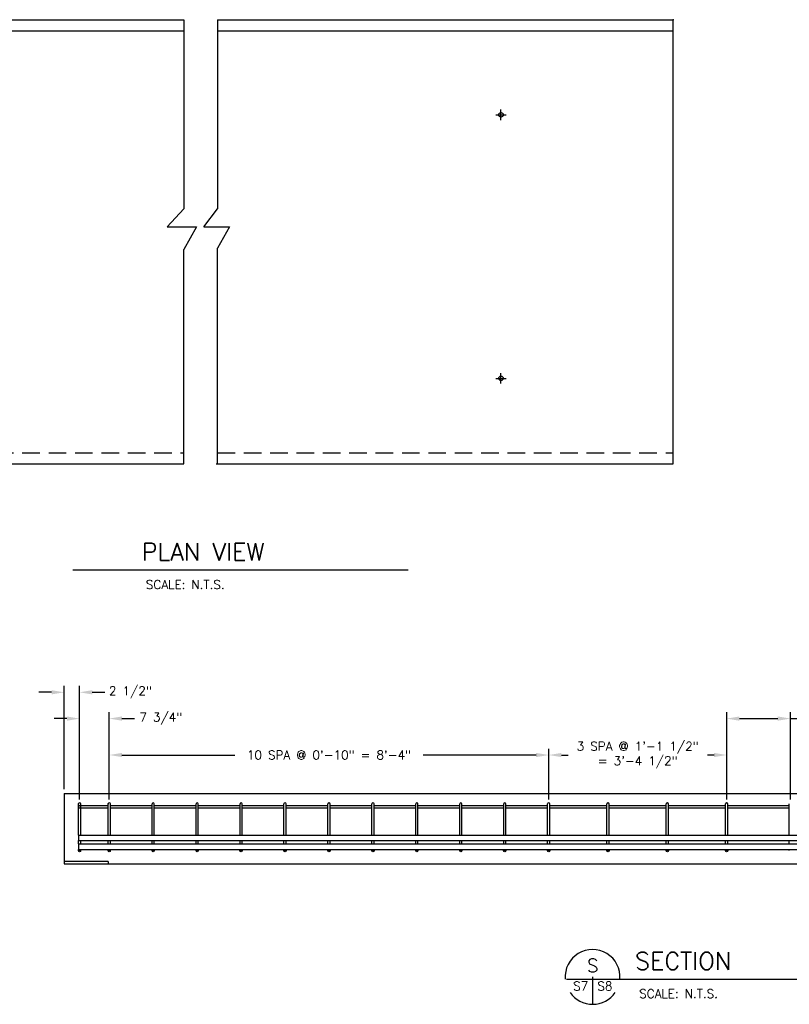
# Model space of a CAD drawing. Header units: inches. Extents: x 37.6 to 74.8, y -5.9 to 21.
# Tile 2 of 4: x 52.8 to 63.8, y -2.3 to 11.7. Entities that reach past the tile are written whole.
import ezdxf
from ezdxf.enums import TextEntityAlignment as Align

# ---------------------------------------------------------------- set-up
doc = ezdxf.new("R2010")
doc.units = ezdxf.units.IN
doc.header["$MEASUREMENT"] = 0
doc.linetypes.add('HIDDEN', pattern=[0.375, 0.25, -0.125])
doc.layers.get('DEFPOINTS').update_dxf_attribs({"linetype": 'CONTINUOUS'})
for name, color, linetype in [('6', 7, 'CONTINUOUS'), ('9', 7, 'CONTINUOUS'), ('COM-DIMS', 2, 'CONTINUOUS'), ('COM-SHORTBRK', 1, 'CONTINUOUS'), ('S-ANNO-TEXT-LW10', 2, 'CONTINUOUS'), ('S-ANNO-TEXT-LW20', 1, 'CONTINUOUS'), ('S-ANNO-TEXT-LW28', 7, 'CONTINUOUS'), ('S-PR-CONC-SECT', 4, 'CONTINUOUS'), ('S-PR-METAL-SECT', 4, 'CONTINUOUS'), ('S-PR-REINF', 13, 'CONTINUOUS')]:
    doc.layers.add(name, color=color, linetype=linetype)
doc.styles.add('SIMPLEX', font='simplex.shx')
doc.styles.get("Standard").update_dxf_attribs({"font": 'simplex.shx', "height": 0.2})
doc.dimstyles.new('DIM', dxfattribs={"dimtxt": 0.125, "dimasz": 0.18, "dimexe": 0.09, "dimexo": 0.0625, "dimgap": 0.05, "dimtad": 0, "dimdec": 0, "dimzin": 0, "dimdsep": 46, "dimlunit": 4, "dimtxsty": 'SIMPLEX', "dimcen": 0.09, "dimadec": 0, "dimazin": 0, "dimtfac": 1, "dimtdec": 0, "dimtofl": 0, "dimtmove": 0, "dimatfit": 3, "dimfxl": 0, "dimfrac": 1, "dimtolj": 1, "dimtzin": 0, "dimarcsym": 0})

# ---------------------------------------------------------------- blocks, each defined once
blk = doc.blocks.new('*D33')
at = {"layer": 'COM-DIMS', "color": 0, "lineweight": -2}
for p, q in [((53.301, 2.132), (53.121, 2.132)), ((53.481, 0.756), (53.481, 2.222)), ((53.7, 0.608), (53.7, 2.222)), ((53.88, 2.132), (54.06, 2.132))]:
    blk.add_line(p, q, dxfattribs=at)
at = {"layer": 'COM-DIMS', "color": 0}
for points in [[(53.301, 2.162), (53.301, 2.102), (53.481, 2.132)], [(53.88, 2.162), (53.88, 2.102), (53.7, 2.132)]]:
    blk.add_solid(points, dxfattribs=at)
at = {"layer": 'DEFPOINTS', "color": 0}
for p in [(53.7, 2.132), (53.481, 0.694, -0.004), (53.7, 0.546, -0.004)]:
    blk.add_point(p, dxfattribs=at)
at = {"layer": 'COM-DIMS', "color": 0, "insert": (54.422, 2.132), "char_height": 0.125, "attachment_point": 5, "style": 'SIMPLEX'}
blk.add_mtext('\\A1;2 1/2"', dxfattribs=at)
blk = doc.blocks.new('*D34')
at = {"layer": 'COM-DIMS', "color": 0, "lineweight": -2}
for p, q in [((53.7, 0.608), (53.7, 1.848)), ((54.121, 0.608), (54.121, 1.848)), ((53.52, 1.758), (53.34, 1.758)), ((54.301, 1.758), (54.481, 1.758))]:
    blk.add_line(p, q, dxfattribs=at)
at = {"layer": 'COM-DIMS', "color": 0}
for points in [[(53.52, 1.788), (53.52, 1.728), (53.7, 1.758)], [(54.301, 1.788), (54.301, 1.728), (54.121, 1.758)]]:
    blk.add_solid(points, dxfattribs=at)
at = {"layer": 'DEFPOINTS', "color": 0}
for p in [(54.121, 1.758), (53.7, 0.546, -0.004), (54.121, 0.546, -0.004)]:
    blk.add_point(p, dxfattribs=at)
at = {"layer": 'COM-DIMS', "color": 0, "insert": (54.855, 1.758), "char_height": 0.125, "attachment_point": 5, "style": 'SIMPLEX'}
blk.add_mtext('\\A1;7 3/4"', dxfattribs=at)
blk = doc.blocks.new('*D35')
at = {"layer": 'COM-DIMS', "color": 0, "lineweight": -2}
for p, q in [((54.122, 0.608), (54.122, 1.33)), ((60.372, 0.608), (60.372, 1.33)), ((54.302, 1.24), (55.908, 1.24)), ((60.192, 1.24), (58.586, 1.24))]:
    blk.add_line(p, q, dxfattribs=at)
at = {"layer": 'COM-DIMS', "color": 0}
for points in [[(54.302, 1.27), (54.302, 1.21), (54.122, 1.24)], [(60.192, 1.27), (60.192, 1.21), (60.372, 1.24)]]:
    blk.add_solid(points, dxfattribs=at)
at = {"layer": 'DEFPOINTS', "color": 0}
for p in [(54.122, 1.24), (54.122, 0.546, -0.004), (60.372, 0.546, -0.004)]:
    blk.add_point(p, dxfattribs=at)
at = {"layer": 'COM-DIMS', "color": 0, "insert": (57.247, 1.24), "char_height": 0.125, "attachment_point": 5, "style": 'SIMPLEX'}
blk.add_mtext('\\A1;10 SPA @ 0\'-10" = 8\'-4"', dxfattribs=at)
blk = doc.blocks.new('*D36')
at = {"layer": 'COM-DIMS', "color": 0, "lineweight": -2}
for p, q in [((60.372, 0.608), (60.372, 1.33)), ((62.903, 0.608), (62.903, 1.33)), ((60.552, 1.24), (60.647, 1.24)), ((62.723, 1.24), (62.628, 1.24))]:
    blk.add_line(p, q, dxfattribs=at)
at = {"layer": 'COM-DIMS', "color": 0}
for points in [[(60.552, 1.27), (60.552, 1.21), (60.372, 1.24)], [(62.723, 1.27), (62.723, 1.21), (62.903, 1.24)]]:
    blk.add_solid(points, dxfattribs=at)
at = {"layer": 'DEFPOINTS', "color": 0}
for p in [(60.372, 1.24), (60.372, 0.546, -0.004), (62.903, 0.546, -0.004)]:
    blk.add_point(p, dxfattribs=at)
at = {"layer": 'COM-DIMS', "color": 0, "insert": (61.637, 1.24), "char_height": 0.125, "attachment_point": 5, "style": 'SIMPLEX'}
blk.add_mtext('\\A1;3 SPA @ 1\'-1 1/2"\\P= 3\'-4 1/2"', dxfattribs=at)
blk = doc.blocks.new('*D37')
at = {"layer": 'COM-DIMS', "color": 0, "lineweight": -2}
for p, q in [((62.903, 0.608), (62.903, 1.848)), ((63.809, 0.608), (63.809, 1.848)), ((63.083, 1.758), (63.629, 1.758)), ((63.809, 1.758), (64.315, 1.758))]:
    blk.add_line(p, q, dxfattribs=at)
at = {"layer": 'COM-DIMS', "color": 0}
for points in [[(63.083, 1.788), (63.083, 1.728), (62.903, 1.758)], [(63.629, 1.788), (63.629, 1.728), (63.809, 1.758)]]:
    blk.add_solid(points, dxfattribs=at)
at = {"layer": 'DEFPOINTS', "color": 0}
for p in [(62.903, 1.758), (62.903, 0.546, -0.004), (63.809, 0.546, -0.004)]:
    blk.add_point(p, dxfattribs=at)
at = {"layer": 'COM-DIMS', "color": 0, "insert": (64.83, 1.758), "char_height": 0.125, "attachment_point": 5, "style": 'SIMPLEX'}
blk.add_mtext('\\A1;1\'-2 1/2"', dxfattribs=at)

msp = doc.modelspace()

# ---------------------------------------------------------------- linework, layer by layer
at = {"layer": '6'}
for p in [(62.139, 11.698, -0.003), (59.692, 10.345, -0.003)]:
    msp.add_point(p, dxfattribs=at)
at = {"layer": '9'}
for p, q in [((59.692, 10.27, -0.003), (59.692, 10.42, -0.003)), ((59.618, 10.345, -0.003), (59.767, 10.345, -0.003)), ((59.618, 6.597, -0.003), (59.767, 6.597, -0.003)), ((59.692, 6.522, -0.003), (59.692, 6.672, -0.003))]:
    msp.add_line(p, q, dxfattribs=at)
for p in [(62.139, 11.698, -0.003), (59.692, 10.345, -0.003), (59.692, 6.597, -0.003)]:
    msp.add_point(p, dxfattribs=at)
at = {"layer": 'COM-SHORTBRK'}
for p, q in [((55.18, 11.698, -0.003), (55.18, 9.007, -0.003)), ((55.66, 11.698, -0.003), (55.66, 9.007, -0.003)), ((54.946, 8.754, -0.003), (55.18, 9.007, -0.003)), ((55.467, 8.754, -0.003), (55.66, 9.007, -0.003)), ((54.946, 8.754, -0.003), (55.363, 8.754, -0.003)), ((55.363, 8.754, -0.003), (55.18, 8.43, -0.003)), ((55.467, 8.754, -0.003), (55.831, 8.754, -0.003)), ((55.831, 8.754, -0.003), (55.66, 8.451, -0.003)), ((55.18, 5.381, -0.003), (55.18, 8.43, -0.003)), ((55.66, 5.381, -0.003), (55.66, 8.451, -0.003))]:
    msp.add_line(p, q, dxfattribs=at)
at = {"layer": 'S-ANNO-TEXT-LW20'}
for p, q in [((53.605, 3.872), (58.373, 3.872)), ((60.622, -1.946), (65.389, -1.946)), ((60.995, -1.915), (60.995, -2.304))]:
    msp.add_line(p, q, dxfattribs=at)
for start, end in [(355.5288, 184.5471), (215.059, 325.4854)]:
    msp.add_arc((60.995, -1.915), 0.39, start, end, dxfattribs=at)
at = {"layer": 'S-PR-CONC-SECT'}
for p, q in [((49.51, 11.698, -0.003), (55.18, 11.698, -0.003)), ((55.66, 11.698, -0.003), (62.139, 11.698, -0.003)), ((62.139, 5.381, -0.003), (62.139, 11.698, -0.003)), ((49.51, 11.542, -0.003), (55.18, 11.542, -0.003)), ((55.66, 11.542, -0.003), (62.139, 11.542, -0.003)), ((49.51, 5.381, -0.003), (55.18, 5.381, -0.003)), ((55.64, 5.381, -0.003), (62.139, 5.381, -0.003))]:
    msp.add_line(p, q, dxfattribs=at)
at = {"layer": 'S-PR-CONC-SECT', "linetype": 'HIDDEN'}
for p, q in [((49.51, 5.537, -0.003), (55.18, 5.537, -0.003)), ((55.66, 5.537, -0.003), (62.139, 5.537, -0.003))]:
    msp.add_line(p, q, dxfattribs=at)
at = {"layer": 'S-PR-CONC-SECT', "linetype": 'Continuous'}
for p, q in [((53.481, 0.694, -0.004), (53.481, -0.306, -0.004)), ((53.481, 0.694, -0.004), (73.231, 0.694, -0.004)), ((53.481, -0.306, -0.004), (73.231, -0.306, -0.004))]:
    msp.add_line(p, q, dxfattribs=at)
at = {"layer": 'S-PR-CONC-SECT'}
for centre in [(59.693, 10.345, -0.003), (59.693, 6.597, -0.003)]:
    msp.add_circle(centre, 0.0325, dxfattribs=at)
at = {"layer": 'S-PR-METAL-SECT', "linetype": 'Continuous'}
for p, q in [((53.481, -0.275, -0.004), (53.481, -0.306, -0.004)), ((54.106, -0.275, -0.004), (53.481, -0.275, -0.004)), ((54.106, -0.275, -0.004), (54.106, -0.306, -0.004))]:
    msp.add_line(p, q, dxfattribs=at)
at = {"layer": 'S-PR-REINF', "linetype": 'Continuous'}
for p, q in [((53.699, 0.561, -0.004), (53.7, 0.561, -0.004)), ((54.121, 0.561, -0.004), (54.122, 0.561, -0.004)), ((54.746, 0.561, -0.004), (54.747, 0.561, -0.004)), ((55.371, 0.561, -0.004), (55.372, 0.561, -0.004)), ((55.996, 0.561, -0.004), (55.997, 0.561, -0.004)), ((56.621, 0.561, -0.004), (56.622, 0.561, -0.004)), ((57.246, 0.561, -0.004), (57.247, 0.561, -0.004)), ((57.871, 0.561, -0.004), (57.872, 0.561, -0.004)), ((58.496, 0.561, -0.004), (58.497, 0.561, -0.004)), ((59.121, 0.561, -0.004), (59.122, 0.561, -0.004)), ((59.746, 0.561, -0.004), (59.747, 0.561, -0.004)), ((60.371, 0.561, -0.004), (60.372, 0.561, -0.004)), ((61.214, 0.561, -0.004), (61.216, 0.561, -0.004)), ((62.058, 0.561, -0.004), (62.059, 0.561, -0.004)), ((62.902, 0.561, -0.004), (62.903, 0.561, -0.004)), ((53.684, 0.522, -0.004), (53.684, 0.546, -0.004)), ((53.684, 0.1, -0.004), (53.684, 0.522, -0.004)), ((53.684, 0.522, -0.004), (53.684, 0.491, -0.004)), ((53.684, 0.522, -0.004), (54.106, 0.522, -0.004)), ((53.684, 0.491, -0.004), (54.106, 0.491, -0.004)), ((53.715, 0.522, -0.004), (53.715, 0.546, -0.004)), ((53.715, 0.1, -0.004), (53.715, 0.522, -0.004)), ((54.106, 0.522, -0.004), (54.106, 0.546, -0.004)), ((54.106, 0.1, -0.004), (54.106, 0.522, -0.004)), ((54.137, 0.522, -0.004), (54.137, 0.546, -0.004)), ((54.137, 0.1, -0.004), (54.137, 0.522, -0.004)), ((54.137, 0.522, -0.004), (54.731, 0.522, -0.004)), ((54.137, 0.491, -0.004), (54.731, 0.491, -0.004)), ((54.731, 0.522, -0.004), (54.731, 0.546, -0.004)), ((54.731, 0.1, -0.004), (54.731, 0.522, -0.004)), ((54.762, 0.522, -0.004), (54.762, 0.546, -0.004)), ((54.762, 0.522, -0.004), (55.356, 0.522, -0.004)), ((54.762, 0.1, -0.004), (54.762, 0.522, -0.004)), ((54.762, 0.491, -0.004), (55.356, 0.491, -0.004)), ((55.356, 0.522, -0.004), (55.356, 0.546, -0.004)), ((55.356, 0.1, -0.004), (55.356, 0.522, -0.004)), ((55.387, 0.522, -0.004), (55.387, 0.546, -0.004)), ((55.387, 0.522, -0.004), (55.981, 0.522, -0.004)), ((55.387, 0.1, -0.004), (55.387, 0.522, -0.004)), ((55.387, 0.491, -0.004), (55.981, 0.491, -0.004)), ((55.981, 0.522, -0.004), (55.981, 0.546, -0.004)), ((55.981, 0.1, -0.004), (55.981, 0.522, -0.004)), ((56.012, 0.522, -0.004), (56.012, 0.546, -0.004)), ((56.012, 0.522, -0.004), (56.606, 0.522, -0.004)), ((56.012, 0.1, -0.004), (56.012, 0.522, -0.004)), ((56.012, 0.491, -0.004), (56.606, 0.491, -0.004)), ((56.606, 0.522, -0.004), (56.606, 0.546, -0.004)), ((56.606, 0.1, -0.004), (56.606, 0.522, -0.004)), ((56.637, 0.522, -0.004), (56.637, 0.546, -0.004)), ((56.637, 0.522, -0.004), (57.231, 0.522, -0.004)), ((56.637, 0.1, -0.004), (56.637, 0.522, -0.004)), ((56.637, 0.491, -0.004), (57.231, 0.491, -0.004)), ((57.231, 0.522, -0.004), (57.231, 0.546, -0.004)), ((57.231, 0.1, -0.004), (57.231, 0.522, -0.004)), ((57.262, 0.522, -0.004), (57.262, 0.546, -0.004)), ((57.262, 0.522, -0.004), (57.856, 0.522, -0.004)), ((57.262, 0.1, -0.004), (57.262, 0.522, -0.004)), ((57.262, 0.491, -0.004), (57.856, 0.491, -0.004)), ((57.856, 0.522, -0.004), (57.856, 0.546, -0.004)), ((57.856, 0.1, -0.004), (57.856, 0.522, -0.004)), ((57.887, 0.522, -0.004), (57.887, 0.546, -0.004)), ((57.887, 0.522, -0.004), (58.481, 0.522, -0.004)), ((57.887, 0.1, -0.004), (57.887, 0.522, -0.004)), ((57.887, 0.491, -0.004), (58.481, 0.491, -0.004)), ((58.481, 0.522, -0.004), (58.481, 0.546, -0.004)), ((58.481, 0.1, -0.004), (58.481, 0.522, -0.004)), ((58.512, 0.522, -0.004), (58.512, 0.546, -0.004)), ((58.512, 0.522, -0.004), (59.106, 0.522, -0.004)), ((58.512, 0.1, -0.004), (58.512, 0.522, -0.004)), ((58.512, 0.491, -0.004), (59.106, 0.491, -0.004)), ((59.106, 0.522, -0.004), (59.106, 0.546, -0.004)), ((59.106, 0.1, -0.004), (59.106, 0.522, -0.004)), ((59.137, 0.522, -0.004), (59.137, 0.546, -0.004)), ((59.137, 0.522, -0.004), (59.731, 0.522, -0.004)), ((59.137, 0.1, -0.004), (59.137, 0.522, -0.004)), ((59.137, 0.491, -0.004), (59.731, 0.491, -0.004)), ((59.731, 0.522, -0.004), (59.731, 0.546, -0.004)), ((59.731, 0.1, -0.004), (59.731, 0.522, -0.004)), ((59.762, 0.522, -0.004), (59.762, 0.546, -0.004)), ((59.762, 0.522, -0.004), (60.356, 0.522, -0.004)), ((59.762, 0.1, -0.004), (59.762, 0.522, -0.004)), ((59.762, 0.491, -0.004), (60.356, 0.491, -0.004)), ((60.356, 0.522, -0.004), (60.356, 0.546, -0.004)), ((60.356, 0.1, -0.004), (60.356, 0.522, -0.004)), ((60.387, 0.522, -0.004), (60.387, 0.546, -0.004)), ((60.387, 0.522, -0.004), (61.199, 0.522, -0.004)), ((60.387, 0.1, -0.004), (60.387, 0.522, -0.004)), ((60.387, 0.491, -0.004), (61.199, 0.491, -0.004)), ((61.199, 0.522, -0.004), (61.199, 0.546, -0.004)), ((61.199, 0.1, -0.004), (61.199, 0.522, -0.004)), ((61.231, 0.522, -0.004), (61.231, 0.546, -0.004)), ((61.231, 0.522, -0.004), (62.043, 0.522, -0.004)), ((61.231, 0.1, -0.004), (61.231, 0.522, -0.004)), ((61.231, 0.491, -0.004), (62.043, 0.491, -0.004)), ((62.043, 0.522, -0.004), (62.043, 0.546, -0.004)), ((62.043, 0.1, -0.004), (62.043, 0.522, -0.004)), ((62.074, 0.522, -0.004), (62.074, 0.546, -0.004)), ((62.074, 0.522, -0.004), (62.887, 0.522, -0.004)), ((62.074, 0.1, -0.004), (62.074, 0.522, -0.004)), ((62.074, 0.491, -0.004), (62.887, 0.491, -0.004)), ((62.887, 0.522, -0.004), (62.887, 0.546, -0.004)), ((62.887, 0.1, -0.004), (62.887, 0.522, -0.004)), ((62.918, 0.522, -0.004), (62.918, 0.546, -0.004)), ((62.918, 0.522, -0.004), (63.793, 0.522, -0.004)), ((62.918, 0.1, -0.004), (62.918, 0.522, -0.004)), ((62.918, 0.491, -0.004), (63.793, 0.491, -0.004)), ((63.793, 0.522, -0.004), (63.793, 0.546, -0.004)), ((63.793, 0.1, -0.004), (63.793, 0.522, -0.004)), ((53.684, 0.1, -0.004), (53.684, 0.022, -0.004)), ((53.684, 0.1, -0.004), (73.027, 0.1, -0.004)), ((53.684, -0.025, -0.004), (53.684, 0.022, -0.004)), ((53.684, 0.022, -0.004), (73.027, 0.022, -0.004)), ((53.715, -0.025, -0.004), (53.715, 0.022, -0.004)), ((54.106, -0.025, -0.004), (54.106, 0.022, -0.004)), ((54.137, -0.025, -0.004), (54.137, 0.022, -0.004)), ((54.731, -0.025, -0.004), (54.731, 0.022, -0.004)), ((54.762, -0.025, -0.004), (54.762, 0.022, -0.004)), ((55.356, -0.025, -0.004), (55.356, 0.022, -0.004)), ((55.387, -0.025, -0.004), (55.387, 0.022, -0.004)), ((55.981, -0.025, -0.004), (55.981, 0.022, -0.004)), ((56.012, -0.025, -0.004), (56.012, 0.022, -0.004)), ((56.606, -0.025, -0.004), (56.606, 0.022, -0.004)), ((56.637, -0.025, -0.004), (56.637, 0.022, -0.004)), ((57.231, -0.025, -0.004), (57.231, 0.022, -0.004)), ((57.262, -0.025, -0.004), (57.262, 0.022, -0.004)), ((57.856, -0.025, -0.004), (57.856, 0.022, -0.004)), ((57.887, -0.025, -0.004), (57.887, 0.022, -0.004)), ((58.481, -0.025, -0.004), (58.481, 0.022, -0.004)), ((58.512, -0.025, -0.004), (58.512, 0.022, -0.004)), ((59.106, -0.025, -0.004), (59.106, 0.022, -0.004)), ((59.137, -0.025, -0.004), (59.137, 0.022, -0.004)), ((59.731, -0.025, -0.004), (59.731, 0.022, -0.004)), ((59.762, -0.025, -0.004), (59.762, 0.022, -0.004)), ((60.356, -0.025, -0.004), (60.356, 0.022, -0.004)), ((60.387, -0.025, -0.004), (60.387, 0.022, -0.004)), ((61.199, -0.025, -0.004), (61.199, 0.022, -0.004)), ((61.231, -0.025, -0.004), (61.231, 0.022, -0.004)), ((62.043, -0.025, -0.004), (62.043, 0.022, -0.004)), ((62.074, -0.025, -0.004), (62.074, 0.022, -0.004)), ((62.887, -0.025, -0.004), (62.887, 0.022, -0.004)), ((62.918, -0.025, -0.004), (62.918, 0.022, -0.004)), ((63.793, -0.025, -0.004), (63.793, 0.022, -0.004)), ((53.684, -0.025, -0.004), (53.684, -0.103, -0.004)), ((53.684, -0.025, -0.004), (73.027, -0.025, -0.004)), ((53.684, -0.119, -0.004), (53.684, -0.103, -0.004)), ((53.684, -0.103, -0.004), (73.027, -0.103, -0.004)), ((53.715, -0.119, -0.004), (53.715, -0.103, -0.004)), ((54.106, -0.119, -0.004), (54.106, -0.103, -0.004)), ((54.137, -0.119, -0.004), (54.137, -0.103, -0.004)), ((54.731, -0.119, -0.004), (54.731, -0.103, -0.004)), ((54.762, -0.119, -0.004), (54.762, -0.103, -0.004)), ((55.356, -0.119, -0.004), (55.356, -0.103, -0.004)), ((55.387, -0.119, -0.004), (55.387, -0.103, -0.004)), ((55.981, -0.119, -0.004), (55.981, -0.103, -0.004)), ((56.012, -0.119, -0.004), (56.012, -0.103, -0.004)), ((56.606, -0.119, -0.004), (56.606, -0.103, -0.004)), ((56.637, -0.119, -0.004), (56.637, -0.103, -0.004)), ((57.231, -0.119, -0.004), (57.231, -0.103, -0.004)), ((57.262, -0.119, -0.004), (57.262, -0.103, -0.004)), ((57.856, -0.119, -0.004), (57.856, -0.103, -0.004)), ((57.887, -0.119, -0.004), (57.887, -0.103, -0.004)), ((58.481, -0.119, -0.004), (58.481, -0.103, -0.004)), ((58.512, -0.119, -0.004), (58.512, -0.103, -0.004)), ((59.106, -0.119, -0.004), (59.106, -0.103, -0.004)), ((59.137, -0.119, -0.004), (59.137, -0.103, -0.004)), ((59.731, -0.119, -0.004), (59.731, -0.103, -0.004)), ((59.762, -0.119, -0.004), (59.762, -0.103, -0.004)), ((60.356, -0.119, -0.004), (60.356, -0.103, -0.004)), ((60.387, -0.119, -0.004), (60.387, -0.103, -0.004)), ((61.199, -0.119, -0.004), (61.199, -0.103, -0.004)), ((61.231, -0.119, -0.004), (61.231, -0.103, -0.004)), ((62.043, -0.119, -0.004), (62.043, -0.103, -0.004)), ((62.074, -0.119, -0.004), (62.074, -0.103, -0.004)), ((62.887, -0.119, -0.004), (62.887, -0.103, -0.004)), ((62.918, -0.119, -0.004), (62.918, -0.103, -0.004)), ((63.793, -0.119, -0.004), (63.793, -0.103, -0.004))]:
    msp.add_line(p, q, dxfattribs=at)
for centre in [(53.699, -0.119, -0.004), (54.121, -0.119, -0.004), (54.746, -0.119, -0.004), (55.371, -0.119, -0.004), (55.996, -0.119, -0.004), (56.621, -0.119, -0.004), (57.246, -0.119, -0.004), (57.871, -0.119, -0.004), (58.496, -0.119, -0.004), (59.121, -0.119, -0.004), (59.746, -0.119, -0.004), (60.371, -0.119, -0.004), (61.215, -0.119, -0.004), (62.059, -0.119, -0.004), (62.902, -0.119, -0.004)]:
    msp.add_circle(centre, 0.0156, dxfattribs=at)
for centre, start, end in [((53.699, 0.546, -0.004), 90, 180), ((53.7, 0.546, -0.004), 0, 90), ((54.121, 0.546, -0.004), 90, 180), ((54.122, 0.546, -0.004), 0, 90), ((54.746, 0.546, -0.004), 90, 180), ((54.747, 0.546, -0.004), 0, 90), ((55.371, 0.546, -0.004), 90, 180), ((55.372, 0.546, -0.004), 0, 90), ((55.996, 0.546, -0.004), 90, 180), ((55.997, 0.546, -0.004), 0, 90), ((56.621, 0.546, -0.004), 90, 180), ((56.622, 0.546, -0.004), 0, 90), ((57.246, 0.546, -0.004), 90, 180), ((57.247, 0.546, -0.004), 0, 90), ((57.871, 0.546, -0.004), 90, 180), ((57.872, 0.546, -0.004), 0, 90), ((58.496, 0.546, -0.004), 90, 180), ((58.497, 0.546, -0.004), 0, 90), ((59.121, 0.546, -0.004), 90, 180), ((59.122, 0.546, -0.004), 0, 90), ((59.746, 0.546, -0.004), 90, 180), ((59.747, 0.546, -0.004), 0, 90), ((60.371, 0.546, -0.004), 90, 180), ((60.372, 0.546, -0.004), 0, 90), ((61.214, 0.546, -0.004), 90, 180), ((61.216, 0.546, -0.004), 0, 90), ((62.058, 0.546, -0.004), 90, 180), ((62.059, 0.546, -0.004), 0, 90), ((62.902, 0.546, -0.004), 90, 180), ((62.903, 0.546, -0.004), 0, 90)]:
    msp.add_arc(centre, 0.015, start, end, dxfattribs=at)
for p in [(53.684, 0.546, -0.004), (53.684, 0.546, -0.004), (54.106, 0.546, -0.004), (53.699, -0.119, -0.004), (54.121, -0.119, -0.004), (54.746, -0.119, -0.004), (55.371, -0.119, -0.004), (55.996, -0.119, -0.004), (56.621, -0.119, -0.004), (57.246, -0.119, -0.004), (57.871, -0.119, -0.004), (58.496, -0.119, -0.004), (59.121, -0.119, -0.004), (59.746, -0.119, -0.004), (60.371, -0.119, -0.004), (61.215, -0.119, -0.004), (62.059, -0.119, -0.004), (62.902, -0.119, -0.004)]:
    msp.add_point(p, dxfattribs=at)

# ---------------------------------------------------------------- texts
at = {"layer": 'S-ANNO-TEXT-LW10', "style": 'SIMPLEX'}
for s, p in [('SCALE: N.T.S.', (54.642, 3.602)), ('S8', (61.063, -2.108)), ('SCALE: N.T.S.', (61.658, -2.217))]:
    msp.add_text(s, height=0.125, dxfattribs=at).set_placement(p)
msp.add_text('S7', height=0.125, dxfattribs=at).set_placement((60.933, -2.108), align=Align.RIGHT)
at = {"layer": 'S-ANNO-TEXT-LW28'}
for s, p in [('PLAN VIEW', (54.583, 4.005)), ('SECTION', (61.599, -1.814))]:
    msp.add_text(s, height=0.25, dxfattribs=at).set_placement(p)
msp.add_text('S', height=0.188, dxfattribs=at).set_placement((60.998, -1.849), align=Align.CENTER)

# ---------------------------------------------------------------- dimensions: what is measured, and where the dimension line sits
at = {"layer": 'COM-DIMS'}
for base, p1, p2, text, picture, middle in [((53.7, 2.132), (53.481, 0.694, -0.004), (53.7, 0.546, -0.004), '2 1/2"', '*D33', (54.422, 2.132)), ((60.372, 1.24), (62.903, 0.546, -0.004), (60.372, 0.546, -0.004), '3 SPA @ 1\'-1 1/2"\\P= 3\'-4 1/2"', '*D36', (61.637, 1.24)), ((54.121, 1.758), (53.7, 0.546, -0.004), (54.121, 0.546, -0.004), '7 3/4"', '*D34', (54.855, 1.758)), ((54.122, 1.24), (60.372, 0.546, -0.004), (54.122, 0.546, -0.004), '10 SPA @ 0\'-10" = 8\'-4"', '*D35', (57.247, 1.24))]:
    dim = msp.add_linear_dim(base=base, p1=p1, p2=p2, text=text, dimstyle='DIM', dxfattribs=at)
    dim.commit()
    dim.dimension.update_dxf_attribs({"geometry": picture, "text_midpoint": middle})
dim = msp.add_linear_dim(base=(62.903, 1.758), p1=(63.809, 0.546, -0.004), p2=(62.903, 0.546, -0.004), text='1\'-2 1/2"', dimstyle='DIM', dxfattribs=at)
dim.commit()
dim.dimension.update_dxf_attribs({"geometry": '*D37', "text_midpoint": (64.83, 1.758), "dimtype": 160})

# ---------------------------------------------------------------- leaders
at = {"layer": 'COM-DIMS', "annotation_type": 0, "has_hookline": 1, "hookline_direction": 1, "text_width": 2.655}
msp.add_leader([(66.969, 9.744, -0.003), (66.629, 10.923, -0.003), (66.449, 10.923, -0.003)], dimstyle='DIM', override={"dimgap": 0.05, "dimtad": 0}, dxfattribs=at)

doc.saveas('drawing.dxf')
